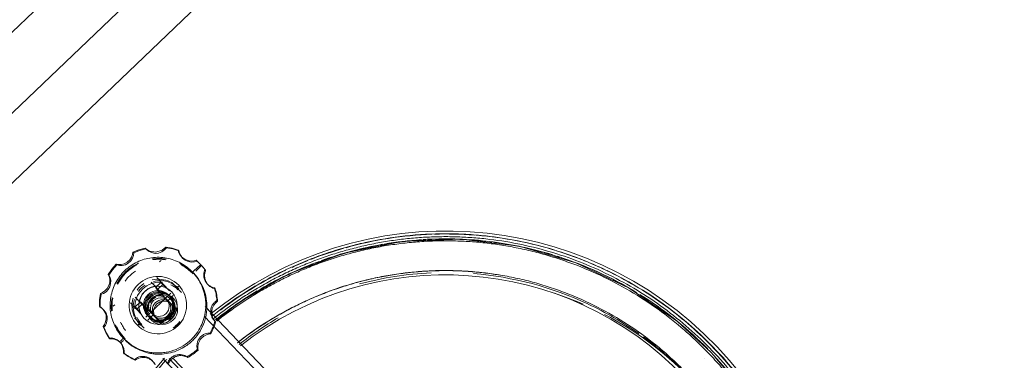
# Model space of a CAD drawing. Header units: metres. Extents: x 135583 to 135939, y 457896 to 458258.
# Tile 242 of 256: x 135773.053 to 135773.722, y 457942.004 to 457942.235. Entities that reach past the tile are written whole.
import ezdxf

# ---------------------------------------------------------------- set-up
doc = ezdxf.new("R2010")
doc.units = ezdxf.units.M
doc.layers.add('NIEUWE INSTALLATIE', color=250, linetype='Continuous', lineweight=0)

msp = doc.modelspace()

# ---------------------------------------------------------------- linework, layer by layer
at = {"layer": 'NIEUWE INSTALLATIE'}
for p, q in [((135777.05626, 457946.05635), (135772.71816, 457941.91136)), ((135772.76929, 457941.85786), (135777.10738, 457946.00285)), ((135772.74562, 457941.88262), (135774.19166, 457943.26429)), ((135773.13026, 457942.07726), (135773.13073, 457942.07677)), ((135773.13848, 457942.08012), (135773.13895, 457942.07962)), ((135773.13871, 457942.07987), (135773.1392, 457942.07935)), ((135773.15251, 457942.0808), (135773.15298, 457942.08031)), ((135773.16097, 457942.07877), (135773.16144, 457942.07827)), ((135773.11882, 457942.06909), (135773.11929, 457942.0686)), ((135773.15173, 457942.07268), (135773.14453, 457942.0728)), ((135773.16324, 457942.07404), (135773.16391, 457942.07333)), ((135773.1707, 457942.06308), (135773.16509, 457942.06775)), ((135773.17314, 457942.07176), (135773.17361, 457942.07127)), ((135773.17361, 457942.07127), (135773.17481, 457942.07022)), ((135773.17678, 457942.06829), (135773.17631, 457942.06878)), ((135773.17634, 457942.06874), (135773.17678, 457942.06829)), ((135773.11345, 457942.06225), (135773.11392, 457942.06175)), ((135773.17114, 457942.06262), (135773.1707, 457942.06308)), ((135773.17914, 457942.06547), (135773.17962, 457942.06498)), ((135773.15014, 457942.04913), (135773.14259, 457942.05703)), ((135773.14917, 457942.05666), (135773.14555, 457942.05321)), ((135773.14654, 457942.06014), (135773.15511, 457942.05116)), ((135773.15044, 457942.05533), (135773.14683, 457942.05187)), ((135773.15653, 457942.05692), (135773.1632, 457942.04994)), ((135773.16134, 457942.05478), (135773.16131, 457942.05481)), ((135773.18074, 457942.05572), (135773.18141, 457942.05502)), ((135773.10824, 457942.0492), (135773.10871, 457942.0487)), ((135773.15607, 457942.04942), (135773.13901, 457942.03312)), ((135773.15015, 457942.04912), (135773.15014, 457942.04913)), ((135773.15402, 457942.04434), (135773.15764, 457942.0478)), ((135773.15515, 457942.04751), (135773.15456, 457942.04812)), ((135773.15673, 457942.0502), (135773.15664, 457942.05029)), ((135773.16149, 457942.05245), (135773.16058, 457942.0534)), ((135773.18559, 457942.053), (135773.18606, 457942.0525)), ((135773.11584, 457942.045), (135773.11574, 457942.03775)), ((135773.13618, 457942.03479), (135773.12846, 457942.04287)), ((135773.13174, 457942.04667), (135773.13961, 457942.03844)), ((135773.13543, 457942.04353), (135773.13182, 457942.04008)), ((135773.13671, 457942.0422), (135773.13309, 457942.03875)), ((135773.15548, 457942.04282), (135773.15292, 457942.0455)), ((135773.15629, 457942.04631), (135773.15573, 457942.04689)), ((135773.18724, 457942.04446), (135773.18771, 457942.04397)), ((135773.10741, 457942.04054), (135773.10788, 457942.04005)), ((135773.11027, 457942.03823), (135773.10966, 457942.03887)), ((135773.13961, 457942.03844), (135773.13962, 457942.03843)), ((135773.1401, 457942.03431), (135773.14069, 457942.03369)), ((135773.14029, 457942.03122), (135773.1439, 457942.03467)), ((135773.1428, 457942.03583), (135773.14535, 457942.03315)), ((135773.14881, 457942.02865), (135773.16012, 457942.03946)), ((135773.16029, 457942.03778), (135773.16011, 457942.03797)), ((135773.17928, 457942.04035), (135773.56724, 457941.63431)), ((135773.13789, 457942.02576), (135773.13123, 457942.03274)), ((135773.13311, 457942.02787), (135773.13314, 457942.02784)), ((135773.13455, 457942.02853), (135773.13546, 457942.02758)), ((135773.13784, 457942.03233), (135773.13793, 457942.03224)), ((135773.14127, 457942.03308), (135773.14183, 457942.03249)), ((135773.16089, 457942.0289), (135773.15896, 457942.02707)), ((135773.17857, 457942.03385), (135773.56357, 457941.63091)), ((135773.18565, 457942.03074), (135773.18615, 457942.03022)), ((135773.18591, 457942.03047), (135773.18638, 457942.02998)), ((135773.11055, 457942.02625), (135773.11008, 457942.02675)), ((135773.12027, 457942.02426), (135773.12443, 457942.01886)), ((135773.18269, 457942.02239), (135773.18316, 457942.0219)), ((135773.11454, 457942.01853), (135773.11407, 457942.01902)), ((135773.12193, 457942.01568), (135773.12124, 457942.01641)), ((135773.12443, 457942.01886), (135773.12487, 457942.0184)), ((135773.12377, 457942.00887), (135773.12424, 457942.00838)), ((135773.17401, 457942.01134), (135773.17448, 457942.01084)), ((135773.52292, 457942.00914), (135773.52271, 457942.00936)), ((135773.52292, 457942.00914), (135773.52274, 457942.00933)), ((135773.13178, 457942.00404), (135773.13131, 457942.00453)), ((135773.15063, 457942.00519), (135773.53471, 457941.60322)), ((135773.15478, 457942.00519), (135773.53688, 457941.60529)), ((135773.53827, 457941.60673), (135773.15754, 457942.00519)), ((135773.1674, 457942.00579), (135773.16693, 457942.00628)), ((135773.51848, 457942.00481), (135773.51844, 457942.00486))]:
    msp.add_line(p, q, dxfattribs=at)
at = {"layer": 'NIEUWE INSTALLATIE', "flags": 128}
for points in [[(135773.1869, 457942.03074), (135773.20146, 457942.04257), (135773.2362, 457942.06251), (135773.27367, 457942.07663), (135773.31294, 457942.08458), (135773.35288, 457942.08614), (135773.39255, 457942.08129), (135773.43106, 457942.07012), (135773.46721, 457942.05296), (135773.50004, 457942.03031), (135773.52271, 457942.00936)], [(135773.13026, 457942.07726), (135773.12999, 457942.07575), (135773.12931, 457942.07398), (135773.1281, 457942.07215), (135773.12638, 457942.07056), (135773.12433, 457942.06945), (135773.12222, 457942.06891), (135773.12033, 457942.06885), (135773.11882, 457942.06909)], [(135773.11929, 457942.0686), (135773.12102, 457942.06825), (135773.12302, 457942.06827), (135773.12511, 457942.06878), (135773.12707, 457942.06983), (135773.12869, 457942.07134), (135773.12986, 457942.07314), (135773.13051, 457942.07502), (135773.13073, 457942.07677)], [(135773.13848, 457942.08012), (135773.13429, 457942.07891), (135773.13026, 457942.07726)], [(135773.13073, 457942.07677), (135773.13476, 457942.07842), (135773.13895, 457942.07962)], [(135773.1387, 457942.07987), (135773.13859, 457942.07999), (135773.13848, 457942.08012)], [(135773.15251, 457942.0808), (135773.14997, 457942.07858), (135773.14581, 457942.07724), (135773.1415, 457942.07794), (135773.1387, 457942.07987)], [(135773.13895, 457942.07962), (135773.13907, 457942.07949), (135773.1392, 457942.07935)], [(135773.1392, 457942.07935), (135773.14077, 457942.07803), (135773.14283, 457942.07699), (135773.14523, 457942.0765), (135773.14769, 457942.07669), (135773.14994, 457942.07753), (135773.15173, 457942.07883), (135773.15298, 457942.08031)], [(135773.16095, 457942.07877), (135773.15679, 457942.08002), (135773.15251, 457942.0808)], [(135773.15298, 457942.08031), (135773.15726, 457942.07953), (135773.16142, 457942.07828)], [(135773.16323, 457942.07404), (135773.162, 457942.0757), (135773.16127, 457942.07734), (135773.16095, 457942.07877)], [(135773.16142, 457942.07828), (135773.16186, 457942.07667), (135773.16267, 457942.07496), (135773.16391, 457942.07333)], [(135773.11882, 457942.06909), (135773.11595, 457942.06582), (135773.11345, 457942.06225)], [(135773.11392, 457942.06175), (135773.11642, 457942.06532), (135773.11929, 457942.0686)], [(135773.13094, 457942.06829), (135773.12526, 457942.06388), (135773.12073, 457942.05836)], [(135773.17314, 457942.07176), (135773.17107, 457942.0713), (135773.16841, 457942.07135), (135773.1656, 457942.07227), (135773.16323, 457942.07404)], [(135773.16391, 457942.07333), (135773.16569, 457942.07189), (135773.16777, 457942.07095), (135773.16993, 457942.07058), (135773.17194, 457942.07074), (135773.17361, 457942.07127)], [(135773.17631, 457942.06878), (135773.17477, 457942.07031), (135773.17314, 457942.07176)], [(135773.11345, 457942.06225), (135773.11405, 457942.06087), (135773.11446, 457942.05904), (135773.11444, 457942.05686), (135773.11386, 457942.05461), (135773.11272, 457942.05256), (135773.11123, 457942.05094), (135773.10966, 457942.04984), (135773.10824, 457942.0492)], [(135773.10871, 457942.04871), (135773.11034, 457942.04932), (135773.112, 457942.05039), (135773.11347, 457942.05194), (135773.11454, 457942.05387), (135773.1151, 457942.05602), (135773.11511, 457942.05818), (135773.11467, 457942.06014), (135773.11392, 457942.06175)], [(135773.10824, 457942.0492), (135773.10759, 457942.04489), (135773.10742, 457942.04054)], [(135773.10789, 457942.04004), (135773.10806, 457942.0444), (135773.10871, 457942.04871)], [(135773.10742, 457942.04054), (135773.10869, 457942.03974), (135773.11004, 457942.03845), (135773.11121, 457942.03663), (135773.11194, 457942.03442), (135773.11209, 457942.03208), (135773.1117, 457942.0299), (135773.11095, 457942.0281), (135773.11008, 457942.02676)], [(135773.11055, 457942.02627), (135773.11158, 457942.02762), (135773.11238, 457942.0294), (135773.11277, 457942.03148), (135773.11263, 457942.03368), (135773.11194, 457942.0358), (135773.11079, 457942.03763), (135773.10937, 457942.03906), (135773.10789, 457942.04004)], [(135773.11008, 457942.02676), (135773.11186, 457942.02278), (135773.11407, 457942.01902)], [(135773.11454, 457942.01853), (135773.11233, 457942.02229), (135773.11055, 457942.02627)], [(135773.11407, 457942.01902), (135773.11559, 457942.01908), (135773.11745, 457942.01875), (135773.11942, 457942.01787), (135773.12124, 457942.01641)], [(135773.12193, 457942.01568), (135773.12022, 457942.01709), (135773.11826, 457942.01802), (135773.11631, 457942.01847), (135773.11454, 457942.01853)], [(135773.12124, 457942.01641), (135773.12262, 457942.01452), (135773.12347, 457942.01245), (135773.12379, 457942.0105), (135773.12377, 457942.00886)], [(135773.12424, 457942.00837), (135773.12435, 457942.01004), (135773.12406, 457942.01195), (135773.12325, 457942.01391), (135773.12193, 457942.01568)], [(135773.55943, 457941.95895), (135773.54281, 457941.98554), (135773.52546, 457942.00613)]]:
    msp.add_lwpolyline(points, dxfattribs=at)
at = {"layer": 'NIEUWE INSTALLATIE'}
for centre, major_axis, ratio, start_param, end_param in [((135773.34265, 457941.8368), (-0.18437, -0.17616), 0.999094, 3.141581, 4.628353), ((135773.34265, 457941.8368), (-0.1829, -0.17476), 0.999094, 3.987147, 4.221322), ((135773.34265, 457941.8368), (-0.1829, -0.17476), 0.999094, 3.873822, 3.980148), ((135773.34265, 457941.8368), (-0.1829, -0.17476), 0.999094, 3.646822, 3.866824), ((135773.34215, 457941.83732), (-0.16245, -0.15522), 0.999094, 3.141581, 4.616729), ((135773.3426, 457941.83685), (-0.18032, -0.1723), 0.999094, 4.134322, 4.312963), ((135773.34239, 457941.83706), (-0.18032, -0.1723), 0.999094, 4.122178, 4.29442), ((135773.3426, 457941.83685), (-0.18032, -0.1723), 0.999094, 4.004277, 4.12954), ((135773.34239, 457941.83706), (-0.18032, -0.1723), 0.999094, 4.0159, 4.117397), ((135773.34239, 457941.83706), (-0.18032, -0.1723), 0.999094, 3.838303, 4.010736), ((135773.3426, 457941.83685), (-0.18032, -0.1723), 0.999094, 3.823999, 3.999113), ((135773.34239, 457941.83706), (-0.18032, -0.1723), 0.999094, 3.653236, 3.830791), ((135773.3426, 457941.83685), (-0.18032, -0.1723), 0.999094, 3.632472, 3.816487), ((135773.34265, 457941.8368), (-0.1829, -0.17476), 0.999094, 4.227053, 4.32096), ((135773.34239, 457941.83706), (-0.18032, -0.1723), 0.999094, 3.400834, 3.639466), ((135773.34265, 457941.8368), (-0.1829, -0.17476), 0.999094, 3.510716, 3.641098), ((135773.148, 457942.04051), (-0.02314, -0.02211), 0.999094, 4.438886, 5.026536), ((135773.14756, 457942.04097), (-0.02314, -0.02211), 0.999094, 3.885338, 4.08271), ((135773.148, 457942.04051), (-0.02314, -0.02211), 0.999094, 3.811563, 4.083033), ((135773.14573, 457942.06822), (-0.00362, -0.00345), 0.016385, 3.141593, 3.92699), ((135773.14756, 457942.04097), (-0.02314, -0.02211), 0.999094, 3.839714, 3.846806), ((135773.14756, 457942.04097), (-0.02314, -0.02211), 0.999094, 3.157885, 3.480736), ((135773.148, 457942.04051), (-0.02314, -0.02211), 0.999094, 3.179996, 3.454388), ((135773.16683, 457942.05922), (-0.01157, -0.01105), 0.042553, 3.712616, 4.330582), ((135773.16777, 457942.0603), (-0.01157, -0.01105), 0.042553, 1.999116, 2.422098), ((135773.3426, 457941.83685), (-0.18032, -0.1723), 0.999094, 4.319674, 4.509873), ((135773.34239, 457941.83706), (-0.18032, -0.1723), 0.999094, 4.301131, 4.477061), ((135773.34265, 457941.8368), (-0.1829, -0.17476), 0.999094, 4.329963, 4.375778), ((135773.3426, 457941.83685), (-0.18032, -0.1723), 0.999094, 3.413522, 3.618702), ((135773.14756, 457942.04097), (-0.02314, -0.02211), 0.999094, 4.537845, 4.886911), ((135773.14721, 457942.04134), (-0.0141, -0.01347), 0.999094, 3.141593, 6.283174), ((135773.34265, 457941.8368), (-0.1829, -0.17476), 0.999094, 4.393816, 4.600178), ((135773.34281, 457941.83663), (-0.16412, -0.15682), 0.999094, 3.994853, 4.212005), ((135773.34281, 457941.83663), (-0.16412, -0.15682), 0.999094, 3.511844, 3.867512), ((135773.34265, 457941.8368), (-0.1829, -0.17476), 0.999094, 2.804982, 3.501724), ((135773.1485, 457942.03999), (-0.01229, -0.01174), 0.999094, 3.83971, 5.58504), ((135773.14724, 457942.04131), (-0.0094, -0.00898), 0.999094, 3.141589, 6.28317), ((135773.14756, 457942.04097), (-0.01301, -0.01244), 0.999094, 4.537845, 4.88691), ((135773.14721, 457942.04134), (-0.0141, -0.01347), 0.999094, 0.000001, 3.141582), ((135773.14847, 457942.04002), (-0.01301, -0.01244), 0.999094, 4.537848, 4.886913), ((135773.14733, 457942.04122), (-0.0094, -0.00898), 0.999094, 3.926976, 5.497772), ((135773.14756, 457942.04097), (-0.01301, -0.01244), 0.999094, 3.490646, 4.188777), ((135773.14847, 457942.04002), (-0.01301, -0.01244), 0.999094, 3.141594, 4.18878), ((135773.15953, 457942.04581), (-0.01036, 0.01085), 0.000001, 6.245935, 7.026017), ((135773.1485, 457942.03999), (-0.01229, -0.01174), 0.999094, 3.141581, 3.490647), ((135773.14733, 457942.04122), (-0.00723, -0.00691), 0.999094, 3.141588, 6.283169), ((135773.14792, 457942.0406), (-0.00723, -0.00691), 0.999094, 3.141588, 6.283169), ((135773.1485, 457942.03999), (-0.00723, -0.00691), 0.999094, 3.141596, 6.283177), ((135773.14724, 457942.04131), (-0.0094, -0.00898), 0.999094, 0.000006, 3.141587), ((135773.14906, 457942.0394), (-0.00723, -0.00691), 0.999094, 3.141596, 6.283177), ((135773.14909, 457942.03937), (-0.00651, -0.00622), 0.999094, 3.141574, 6.283167), ((135773.1501, 457942.03863), (-0.00759, -0.00725), 0.999866, 5.538654, 10.229701), ((135773.15053, 457942.03786), (-0.00795, -0.0076), 0.999094, 4.022604, 5.402154), ((135773.14733, 457942.04122), (-0.00723, -0.00691), 0.999094, 0.000004, 3.141585), ((135773.14786, 457942.04066), (-0.00506, -0.00484), 0.999094, 3.141584, 6.283165), ((135773.15592, 457942.04236), (-0.01036, 0.01085), 0.000001, 6.240619, 7.529575), ((135773.15118, 457942.03719), (-0.00795, -0.0076), 0.999094, 4.022591, 4.275032), ((135773.15735, 457942.0481), (-0.00691, 0.00723), 0.000001, 5.455221, 5.716317), ((135773.14733, 457942.04122), (-0.0094, -0.00898), 0.999094, 3.141594, 3.150639), ((135773.34239, 457941.83706), (-0.18032, -0.1723), 0.999094, 4.488317, 4.626188), ((135773.34542, 457941.83389), (-0.16412, -0.15682), 0.999094, 3.539786, 3.630894), ((135773.3426, 457941.83685), (-0.18032, -0.1723), 0.999094, 3.233981, 3.392686), ((135773.14756, 457942.04097), (-0.02314, -0.02211), 0.999094, 5.34298, 5.585041), ((135773.148, 457942.04051), (-0.02314, -0.02211), 0.999094, 5.342523, 5.613319), ((135773.12042, 457942.04404), (-0.00362, -0.00345), 0.016385, 5.497788, 6.283186), ((135773.14756, 457942.04097), (-0.01301, -0.01244), 0.999094, 5.235975, 5.934107), ((135773.14847, 457942.04002), (-0.01301, -0.01244), 0.999094, 5.235976, 6.283174), ((135773.14579, 457942.03269), (-0.01036, 0.01085), 0.000001, 6.238315, 7.531952), ((135773.15118, 457942.03719), (-0.00795, -0.0076), 0.999094, 5.149563, 5.402154), ((135773.14792, 457942.0406), (-0.00723, -0.00691), 0.999094, 6.283185, 9.424766), ((135773.1485, 457942.03999), (-0.00723, -0.00691), 0.999094, 0.000006, 3.141587), ((135773.14909, 457942.03937), (-0.00503, -0.00481), 0.999094, 4.712376, 7.853968), ((135773.15118, 457942.03719), (-0.00795, -0.0076), 0.999094, 4.465003, 4.960568), ((135773.15041, 457942.03799), (-0.00506, -0.00484), 0.999094, 3.141595, 6.283176), ((135773.14786, 457942.04066), (-0.00506, -0.00484), 0.999094, 0.000004, 3.141585), ((135773.1513, 457942.03706), (-0.00506, -0.00484), 0.999094, 3.141595, 6.283187), ((135773.14909, 457942.03937), (-0.00503, -0.00481), 0.999094, 1.570792, 4.712385), ((135773.14733, 457942.04122), (-0.0094, -0.00898), 0.999094, 0.776341, 2.365229), ((135773.14909, 457942.03937), (-0.00651, -0.00622), 0.999094, 1.396255, 3.141584), ((135773.15041, 457942.03799), (-0.00506, -0.00484), 0.999094, 1.57079, 3.141586), ((135773.14906, 457942.0394), (-0.00723, -0.00691), 0.999094, 2.094383, 3.141581), ((135773.1513, 457942.03706), (-0.00506, -0.00484), 0.999094, 3.079778, 3.141578), ((135773.3426, 457941.83685), (-0.18032, -0.1723), 0.999094, 4.521129, 4.626189), ((135773.34281, 457941.83663), (-0.16412, -0.15682), 0.999094, 3.334897, 3.510514), ((135773.34239, 457941.83706), (-0.18032, -0.1723), 0.999094, 3.153978, 3.379998), ((135773.14218, 457942.02923), (-0.01036, 0.01085), 0.000001, 6.240619, 7.026131), ((135773.13999, 457942.03152), (-0.00691, 0.00723), 0.000001, 5.455221, 5.72608), ((135773.1513, 457942.03706), (-0.00506, -0.00484), 0.999094, 1.570776, 2.858902), ((135773.34542, 457941.83389), (-0.16412, -0.15682), 0.999094, 3.155181, 3.468185), ((135773.14756, 457942.04097), (-0.02314, -0.02211), 0.999094, 5.942071, 6.26687), ((135773.1485, 457942.03999), (-0.01229, -0.01174), 0.999094, 5.934106, 6.283172), ((135773.14733, 457942.04122), (-0.0094, -0.00898), 0.999094, 6.274126, 6.283172), ((135773.14909, 457942.03937), (-0.00651, -0.00622), 0.999094, 6.283166, 7.330364), ((135773.14906, 457942.0394), (-0.00723, -0.00691), 0.999094, 0.349055, 1.047186), ((135773.15041, 457942.03799), (-0.00506, -0.00484), 0.999094, 6.283175, 7.853959), ((135773.1513, 457942.03706), (-0.00506, -0.00484), 0.999094, 6.283177, 6.345207), ((135773.1513, 457942.03706), (-0.00506, -0.00484), 0.999094, 0.282481, 0.785393), ((135773.14906, 457942.0394), (-0.00723, -0.00691), 0.999094, 1.396246, 1.745312), ((135773.14756, 457942.04097), (-0.01301, -0.01244), 0.999094, 1.396253, 1.745318), ((135773.1485, 457942.03999), (-0.01229, -0.01174), 0.999094, 1.396254, 1.74532), ((135773.34281, 457941.83663), (-0.16412, -0.15682), 0.999094, 4.4762, 4.618061), ((135773.148, 457942.04051), (-0.02314, -0.02211), 0.999094, 5.96854, 6.24476), ((135773.34281, 457941.83663), (-0.16412, -0.15682), 0.999094, 3.158075, 3.317878), ((135773.14739, 457942.04115), (-0.02864, -0.02792), 0.999099, 0.166621, 0.384594), ((135773.14786, 457942.04066), (-0.02912, -0.02742), 0.99909, 0.183895, 0.401867), ((135773.34239, 457941.83706), (-0.18032, -0.1723), 0.999094, 1.655917, 3.141592), ((135773.34265, 457941.8368), (-0.18437, -0.17616), 0.999094, 1.653918, 3.141581), ((135773.34265, 457941.8368), (-0.18437, -0.17616), 0.999094, 4.797332, 6.283174)]:
    msp.add_ellipse(centre, major_axis=major_axis, ratio=ratio, start_param=start_param, end_param=end_param, dxfattribs=at)
for points, knots in [([(135773.18388, 457942.03384), (135773.18546, 457942.03511), (135773.19431, 457942.04207), (135773.20754, 457942.0511), (135773.22344, 457942.06014), (135773.23573, 457942.06628), (135773.24848, 457942.0718), (135773.26137, 457942.07656), (135773.2745, 457942.08062), (135773.29244, 457942.0851), (135773.31502, 457942.08881), (135773.3381, 457942.09006), (135773.3564, 457942.08956), (135773.36923, 457942.0885), (135773.38111, 457942.08693), (135773.39555, 457942.08437), (135773.42056, 457942.07825), (135773.44805, 457942.06752), (135773.47384, 457942.05337), (135773.49826, 457942.03701), (135773.51495, 457942.02235), (135773.52505, 457942.01178)], [-0.9458943, -0.9458943, -0.9458943, -0.9458943, -0.9305556, -0.8611111, -0.8263889, -0.7916667, -0.7569444, -0.7222222, -0.6875, -0.6527778, -0.5833333, -0.5138889, -0.4791667, -0.4444444, -0.4166667, -0.3888889, -0.3333333, -0.2222222, -0.1666667, -0.1111111, 0, 0, 0, 0]), ([(135773.18525, 457942.0324), (135773.18535, 457942.03248), (135773.19116, 457942.03715), (135773.20018, 457942.04376), (135773.21255, 457942.05162), (135773.222, 457942.05706), (135773.23167, 457942.06209), (135773.24161, 457942.06672), (135773.25177, 457942.07092), (135773.26203, 457942.07465), (135773.27244, 457942.07792), (135773.28304, 457942.08076), (135773.29376, 457942.08313), (135773.3045, 457942.08501), (135773.31532, 457942.08643), (135773.32624, 457942.08738), (135773.33721, 457942.08786), (135773.34813, 457942.08785), (135773.35903, 457942.08737), (135773.37359, 457942.08609), (135773.39162, 457942.0833), (135773.41996, 457942.07636), (135773.45405, 457942.06307), (135773.49157, 457942.04027), (135773.52456, 457942.0113), (135773.552, 457941.97703), (135773.57307, 457941.9385), (135773.58421, 457941.90559), (135773.58942, 457941.88058), (135773.59172, 457941.86438), (135773.59296, 457941.84794), (135773.59311, 457941.83156), (135773.59219, 457941.81519), (135773.59019, 457941.79882), (135773.58716, 457941.78277), (135773.58306, 457941.76683), (135773.57791, 457941.75121), (135773.57181, 457941.73606), (135773.56464, 457941.72116), (135773.5566, 457941.70691), (135773.54762, 457941.69325), (135773.53872, 457941.68115), (135773.53248, 457941.67424), (135773.52986, 457941.67143)], [0.0272672, 0.0272672, 0.0272672, 0.0272672, 0.0277778, 0.0555556, 0.0694444, 0.0833333, 0.0972222, 0.1111111, 0.125, 0.1388889, 0.1527778, 0.1666667, 0.1805556, 0.1944444, 0.2083333, 0.2222222, 0.2361111, 0.25, 0.2638889, 0.2777778, 0.3055556, 0.3333333, 0.3888889, 0.4444444, 0.5, 0.5555556, 0.6111111, 0.6666667, 0.6875, 0.7083333, 0.7291667, 0.75, 0.7708333, 0.7916667, 0.8125, 0.8333333, 0.8541667, 0.875, 0.8958333, 0.9166667, 0.9375, 0.9583333, 0.9730584, 0.9730584, 0.9730584, 0.9730584]), ([(135773.52784, 457941.67344), (135773.52884, 457941.67457), (135773.53547, 457941.68223), (135773.54698, 457941.69729), (135773.5581, 457941.71551), (135773.5659, 457941.73083), (135773.57293, 457941.74662), (135773.57862, 457941.76269), (135773.58312, 457941.77937), (135773.58581, 457941.79196), (135773.58784, 457941.80464), (135773.58921, 457941.81745), (135773.58993, 457941.83036), (135773.58996, 457941.84321), (135773.58934, 457941.85603), (135773.58803, 457941.86889), (135773.58607, 457941.88163), (135773.58346, 457941.89421), (135773.58019, 457941.90665), (135773.57494, 457941.92307), (135773.56687, 457941.94289), (135773.55469, 457941.96569), (135773.54267, 457941.98342), (135773.53194, 457941.99689), (135773.52342, 457942.00652), (135773.51441, 457942.01568), (135773.50242, 457942.02664), (135773.48709, 457942.03878), (135773.46789, 457942.05129), (135773.44762, 457942.06194), (135773.42999, 457942.06924), (135773.41548, 457942.07409), (135773.4045, 457942.0772), (135773.39337, 457942.07981), (135773.38209, 457942.08191), (135773.37073, 457942.08349), (135773.35936, 457942.08453), (135773.34795, 457942.08505), (135773.33647, 457942.08504), (135773.32501, 457942.0845), (135773.31364, 457942.08344), (135773.30234, 457942.08185), (135773.29104, 457942.07974), (135773.27987, 457942.0771), (135773.2689, 457942.07396), (135773.25807, 457942.07033), (135773.24735, 457942.06617), (135773.23684, 457942.06152), (135773.22665, 457942.05643), (135773.21667, 457942.05088), (135773.20367, 457942.04277), (135773.19371, 457942.03586), (135773.18753, 457942.03067), (135773.18718, 457942.03037)], [-0.9727421, -0.9727421, -0.9727421, -0.9727421, -0.9669118, -0.9338235, -0.9007353, -0.8841912, -0.8676471, -0.8345588, -0.8180147, -0.8014706, -0.7849265, -0.7683824, -0.7518382, -0.7352941, -0.71875, -0.7022059, -0.6856618, -0.6691176, -0.6525735, -0.6360294, -0.6029412, -0.5698529, -0.5367647, -0.5202206, -0.5036765, -0.4871324, -0.4705882, -0.4411765, -0.4117647, -0.3823529, -0.3529412, -0.3382353, -0.3235294, -0.3088235, -0.2941176, -0.2794118, -0.2647059, -0.25, -0.2352941, -0.2205882, -0.2058824, -0.1911765, -0.1764706, -0.1617647, -0.1470588, -0.1323529, -0.1176471, -0.1029412, -0.0882353, -0.0735294, -0.0588235, -0.0294118, -0.0276076, -0.0276076, -0.0276076, -0.0276076]), ([(135773.12371, 457942.01889), (135773.12259, 457942.02006), (135773.12045, 457942.02264), (135773.11782, 457942.02716), (135773.11597, 457942.03194), (135773.11489, 457942.03689), (135773.1146, 457942.04202), (135773.11528, 457942.0488), (135773.11812, 457942.05695), (135773.12439, 457942.06519), (135773.1329, 457942.07109), (135773.14118, 457942.07357), (135773.14799, 457942.07395), (135773.15483, 457942.07325), (135773.16133, 457942.07096), (135773.16714, 457942.06719), (135773.1696, 457942.06495), (135773.17071, 457942.06379)], [0, 0, 0, 0, 0.05, 0.1, 0.15, 0.2, 0.25, 0.3, 0.4, 0.5, 0.6, 0.7, 0.75, 0.8, 0.9, 0.95, 1, 1, 1, 1]), ([(135773.15275, 457942.07265), (135773.15144, 457942.07284), (135773.1484, 457942.0731), (135773.14538, 457942.07293), (135773.14369, 457942.0727)], [0.21122113, 0.21122113, 0.21122113, 0.21122113, 0.25, 0.3, 0.3, 0.3, 0.3]), ([(135773.12371, 457942.01889), (135773.12526, 457942.01727), (135773.12881, 457942.01421), (135773.13536, 457942.0108), (135773.14093, 457942.00931), (135773.14574, 457942.00882), (135773.14927, 457942.00886), (135773.15276, 457942.00927), (135773.15744, 457942.01035), (135773.16288, 457942.0126), (135773.16782, 457942.01605), (135773.17118, 457942.01934), (135773.17391, 457942.02266), (135773.17649, 457942.02692), (135773.17857, 457942.03225), (135773.17948, 457942.03691), (135773.17973, 457942.04065), (135773.17967, 457942.04352), (135773.17935, 457942.04635), (135773.17863, 457942.04996), (135773.17712, 457942.05446), (135773.17431, 457942.0596), (135773.17195, 457942.06249), (135773.17071, 457942.06379)], [-1, -1, -1, -1, -0.930556, -0.861111, -0.791667, -0.756944, -0.722222, -0.6875, -0.652778, -0.583333, -0.513889, -0.479167, -0.444444, -0.388889, -0.333333, -0.277778, -0.25, -0.222222, -0.194444, -0.166667, -0.111111, -0.055556, 0, 0, 0, 0]), ([(135773.12489, 457942.05764), (135773.12562, 457942.05863), (135773.12773, 457942.06115), (135773.13024, 457942.06324), (135773.13193, 457942.06437)], [-0.5555556, -0.5555556, -0.5555556, -0.5555556, -0.5138889, -0.4444444, -0.4444444, -0.4444444, -0.4444444]), ([(135773.1715, 457942.06296), (135773.17306, 457942.06133), (135773.17596, 457942.05763), (135773.17906, 457942.05092), (135773.18029, 457942.04533), (135773.18056, 457942.04053), (135773.18036, 457942.03701), (135773.17979, 457942.03353), (135773.1785, 457942.02891), (135773.17602, 457942.02357), (135773.17235, 457942.01879), (135773.16891, 457942.01558), (135773.16547, 457942.013), (135773.1611, 457942.01061), (135773.15569, 457942.00878), (135773.15099, 457942.00807), (135773.14724, 457942.00799), (135773.14437, 457942.00818), (135773.14155, 457942.00862), (135773.13794, 457942.00951), (135773.1335, 457942.01124), (135773.12884, 457942.01408), (135773.12631, 457942.01627), (135773.12527, 457942.01728)], [-1, -1, -1, -1, -0.9305556, -0.8611111, -0.7916667, -0.7569444, -0.7222222, -0.6875, -0.6527778, -0.5833333, -0.5138889, -0.4791667, -0.4444444, -0.3888889, -0.3333333, -0.2777778, -0.25, -0.2222222, -0.1944444, -0.1666667, -0.1111111, -0.0555556, -0.011198, -0.011198, -0.011198, -0.011198]), ([(135773.17962, 457942.06498), (135773.17917, 457942.06556), (135773.17858, 457942.06629), (135773.17797, 457942.067), (135773.17783, 457942.06715)], [0, 0, 0, 0, 0.5, 0.6458085, 0.6458085, 0.6458085, 0.6458085]), ([(135773.17914, 457942.06547), (135773.17893, 457942.06506), (135773.17852, 457942.06408), (135773.17821, 457942.0623), (135773.17832, 457942.06045), (135773.17892, 457942.05816), (135773.17991, 457942.05659), (135773.18074, 457942.05572)], [0, 0, 0, 0, 0.2, 0.4, 0.55, 0.7, 1, 1, 1, 1]), ([(135773.18141, 457942.05502), (135773.18076, 457942.0557), (135773.17995, 457942.05688), (135773.17925, 457942.05869), (135773.17896, 457942.06008), (135773.17888, 457942.06146), (135773.17902, 457942.06322), (135773.17935, 457942.06432), (135773.17962, 457942.06498)], [0, 0, 0, 0, 0.25, 0.375, 0.5, 0.625, 0.75, 1, 1, 1, 1]), ([(135773.51379, 457941.68802), (135773.51839, 457941.6933), (135773.52497, 457941.70161), (135773.53291, 457941.71322), (135773.53842, 457941.72213), (135773.54352, 457941.73127), (135773.54822, 457941.74071), (135773.55249, 457941.75038), (135773.55627, 457941.76016), (135773.55961, 457941.7701), (135773.5625, 457941.78024), (135773.56491, 457941.79051), (135773.56684, 457941.80082), (135773.56829, 457941.8112), (135773.56926, 457941.8217), (135773.56975, 457941.83223), (135773.56975, 457941.84272), (135773.56927, 457941.8532), (135773.56797, 457941.8672), (135773.56515, 457941.8845), (135773.55987, 457941.90486), (135773.55271, 457941.92466), (135773.54081, 457941.95005), (135773.52494, 457941.97436), (135773.50785, 457941.99378), (135773.49655, 457942.00474), (135773.48463, 457942.01515), (135773.46887, 457942.02692), (135773.44846, 457942.03905), (135773.43061, 457942.04728), (135773.41577, 457942.05279), (135773.40449, 457942.0563), (135773.39306, 457942.05922), (135773.38145, 457942.06156), (135773.36971, 457942.06329), (135773.35796, 457942.06441), (135773.34617, 457942.06491), (135773.33428, 457942.0648), (135773.32248, 457942.06407), (135773.31076, 457942.06273), (135773.2991, 457942.06079), (135773.28361, 457942.05737), (135773.26861, 457942.05281), (135773.25384, 457942.04702), (135773.23945, 457942.04052), (135773.22235, 457942.03101), (135773.20836, 457942.02166), (135773.20176, 457942.01618), (135773.20121, 457942.01571)], [0.0295421, 0.0295421, 0.0295421, 0.0295421, 0.0588235, 0.0735294, 0.0882353, 0.1029412, 0.1176471, 0.1323529, 0.1470588, 0.1617647, 0.1764706, 0.1911765, 0.2058824, 0.2205882, 0.2352941, 0.25, 0.2647059, 0.2794118, 0.2941176, 0.3235294, 0.3529412, 0.3823529, 0.4117647, 0.4705882, 0.5036765, 0.5202206, 0.5367647, 0.5698529, 0.6029412, 0.6360294, 0.6525735, 0.6691176, 0.6856618, 0.7022059, 0.71875, 0.7352941, 0.7518382, 0.7683824, 0.7849265, 0.8014706, 0.8180147, 0.8345588, 0.8676471, 0.8841912, 0.9007353, 0.9338235, 0.9669118, 0.9699426, 0.9699426, 0.9699426, 0.9699426]), ([(135773.37889, 457942.06184), (135773.37542, 457942.0624), (135773.36846, 457942.06336), (135773.35801, 457942.06432), (135773.34753, 457942.0648), (135773.33699, 457942.06479), (135773.32646, 457942.06429), (135773.31602, 457942.06332), (135773.30564, 457942.06186), (135773.29527, 457942.05992), (135773.285, 457942.05749), (135773.27492, 457942.05462), (135773.26498, 457942.05128), (135773.25513, 457942.04746), (135773.24548, 457942.04319), (135773.23612, 457942.03851), (135773.22696, 457942.03342), (135773.21515, 457942.02605), (135773.20648, 457942.02006), (135773.20121, 457942.0157)], [-0.2941176, -0.2941176, -0.2941176, -0.2941176, -0.2794118, -0.2647059, -0.25, -0.2352941, -0.2205882, -0.2058824, -0.1911765, -0.1764706, -0.1617647, -0.1470588, -0.1323529, -0.1176471, -0.1029412, -0.0882353, -0.0735294, -0.0588235, -0.0300559, -0.0300559, -0.0300559, -0.0300559]), ([(135773.16058, 457942.0534), (135773.16057, 457942.05341), (135773.16059, 457942.05346), (135773.16078, 457942.05371), (135773.16108, 457942.05403), (135773.16134, 457942.0543)], [0.0000003, 0.0000003, 0.0000003, 0.0000003, 0.125, 0.25, 0.5, 0.5, 0.5, 0.5]), ([(135773.18074, 457942.05572), (135773.18126, 457942.05517), (135773.18238, 457942.05427), (135773.18412, 457942.0534), (135773.18513, 457942.0531), (135773.18559, 457942.053)], [0.0000155, 0.0000155, 0.0000155, 0.0000155, 0.3333333, 0.6666667, 1, 1, 1, 1]), ([(135773.18606, 457942.0525), (135773.18558, 457942.05259), (135773.18456, 457942.05285), (135773.18291, 457942.05368), (135773.18189, 457942.05452), (135773.18141, 457942.05502)], [0, 0, 0, 0, 0.3333333, 0.6666667, 0.9999832, 0.9999832, 0.9999832, 0.9999832]), ([(135773.11604, 457942.04625), (135773.11573, 457942.04458), (135773.11543, 457942.04157), (135773.11555, 457942.03854), (135773.11568, 457942.03723)], [0.7, 0.7, 0.7, 0.7, 0.75, 0.78874779, 0.78874779, 0.78874779, 0.78874779]), ([(135773.16008, 457942.038), (135773.15996, 457942.03813), (135773.15973, 457942.03837), (135773.15937, 457942.03874), (135773.15907, 457942.03905), (135773.15883, 457942.03931), (135773.15865, 457942.0395), (135773.15846, 457942.0397), (135773.15821, 457942.03996), (135773.15789, 457942.0403), (135773.15756, 457942.04063), (135773.1573, 457942.0409), (135773.15711, 457942.04111), (135773.15692, 457942.04132), (135773.15666, 457942.0416), (135773.1562, 457942.04209), (135773.15578, 457942.04253), (135773.15548, 457942.04282)], [0.25, 0.25, 0.25, 0.25, 0.3125, 0.375, 0.4375, 0.46875, 0.5, 0.53125, 0.5625, 0.625, 0.6875, 0.71875, 0.75, 0.78125, 0.8125, 0.875, 1, 1, 1, 1]), ([(135773.18724, 457942.04446), (135773.18678, 457942.04419), (135773.1858, 457942.04351), (135773.18458, 457942.04211), (135773.18379, 457942.04068), (135773.18321, 457942.03908), (135773.18295, 457942.0371), (135773.1832, 457942.03525), (135773.18356, 457942.03407), (135773.18425, 457942.03241), (135773.18504, 457942.03137), (135773.18565, 457942.03074)], [0, 0, 0, 0, 0.142857, 0.285714, 0.357143, 0.428571, 0.571429, 0.678571, 0.732143, 0.785714, 1, 1, 1, 1]), ([(135773.18615, 457942.03022), (135773.18577, 457942.03061), (135773.18524, 457942.03128), (135773.18464, 457942.03235), (135773.18414, 457942.03352), (135773.18372, 457942.03524), (135773.18372, 457942.03743), (135773.18415, 457942.0392), (135773.18473, 457942.04052), (135773.18524, 457942.0414), (135773.1858, 457942.04218), (135773.18662, 457942.0431), (135773.18727, 457942.04365), (135773.18771, 457942.04397)], [0, 0, 0, 0, 0.125, 0.1875, 0.25, 0.375, 0.5, 0.625, 0.6875, 0.75, 0.8125, 0.875, 1, 1, 1, 1]), ([(135773.12516, 457942.02414), (135773.12459, 457942.02489), (135773.12335, 457942.02669), (135773.12232, 457942.02869), (135773.12182, 457942.02983)], [-0.96318747, -0.96318747, -0.96318747, -0.96318747, -0.93055556, -0.88888889, -0.88888889, -0.88888889, -0.88888889]), ([(135773.13362, 457942.02781), (135773.1339, 457942.02806), (135773.13424, 457942.02834), (135773.13449, 457942.02853), (135773.13454, 457942.02854), (135773.13455, 457942.02853)], [0.5, 0.5, 0.5, 0.5, 0.75, 0.875, 1, 1, 1, 1]), ([(135773.14535, 457942.03315), (135773.14563, 457942.03283), (135773.14605, 457942.03239), (135773.14652, 457942.03191), (135773.14679, 457942.03164), (135773.14699, 457942.03144), (135773.14718, 457942.03124), (135773.14744, 457942.03097), (135773.14776, 457942.03062), (135773.14808, 457942.03028), (135773.14834, 457942.03002), (135773.14853, 457942.02983), (135773.14872, 457942.02964), (135773.14896, 457942.02939), (135773.14926, 457942.02907), (135773.1496, 457942.0287), (135773.14984, 457942.02845), (135773.14996, 457942.02833)], [0, 0, 0, 0, 0.125, 0.1875, 0.21875, 0.25, 0.28125, 0.3125, 0.375, 0.4375, 0.46875, 0.5, 0.53125, 0.5625, 0.625, 0.6875, 0.75, 0.75, 0.75, 0.75]), ([(135773.18565, 457942.03074), (135773.1857, 457942.03069), (135773.18578, 457942.0306), (135773.18587, 457942.03051), (135773.18591, 457942.03047)], [0.0002878, 0.0002878, 0.0002878, 0.0002878, 0.5, 1, 1, 1, 1]), ([(135773.18638, 457942.02998), (135773.18634, 457942.03002), (135773.18626, 457942.0301), (135773.18619, 457942.03018), (135773.18615, 457942.03022)], [0, 0, 0, 0, 0.5, 0.999709, 0.999709, 0.999709, 0.999709]), ([(135773.17448, 457942.01084), (135773.17427, 457942.01185), (135773.17416, 457942.01373), (135773.17503, 457942.01649), (135773.17619, 457942.01841), (135773.17779, 457942.02), (135773.18027, 457942.0215), (135773.18213, 457942.02186), (135773.18316, 457942.0219)], [0, 0, 0, 0, 0.25, 0.375, 0.5, 0.625, 0.75, 1, 1, 1, 1]), ([(135773.59443, 457941.85356), (135773.5942, 457941.85723), (135773.59308, 457941.87008), (135773.59028, 457941.88725), (135773.58583, 457941.90514), (135773.58177, 457941.91829), (135773.57701, 457941.9312), (135773.5697, 457941.94812), (135773.55462, 457941.97644), (135773.53767, 457941.99858), (135773.52505, 457942.01178)], [0.5555795, 0.5555795, 0.5555795, 0.5555795, 0.5833333, 0.6527778, 0.6875, 0.7222222, 0.7569444, 0.7916667, 0.8611111, 1, 1, 1, 1]), ([(135773.1532, 457942.00455), (135773.15302, 457942.00435), (135773.14796, 457941.99862), (135773.1408, 457941.98973), (135773.13232, 457941.97763), (135773.12641, 457941.96837), (135773.12091, 457941.95887), (135773.11578, 457941.94907), (135773.11109, 457941.93904), (135773.10687, 457941.92888), (135773.1031, 457941.91856), (135773.09976, 457941.90802), (135773.09688, 457941.89733), (135773.09448, 457941.88659), (135773.09256, 457941.87577), (135773.09098, 457941.8639), (135773.08991, 457941.85104), (135773.08952, 457941.83731), (135773.08987, 457941.82354), (135773.09136, 457941.80516), (135773.09431, 457941.78708), (135773.09876, 457941.76919), (135773.10282, 457941.75604), (135773.10758, 457941.74313), (135773.11489, 457941.72621), (135773.12997, 457941.69789), (135773.14692, 457941.67576), (135773.15954, 457941.66255)], [0.0534851, 0.0534851, 0.0534851, 0.0534851, 0.0555556, 0.1111111, 0.1388889, 0.1666667, 0.1944444, 0.2222222, 0.25, 0.2777778, 0.3055556, 0.3333333, 0.3611111, 0.3888889, 0.4166667, 0.4444444, 0.4791667, 0.5138889, 0.5486111, 0.5833333, 0.6527778, 0.6875, 0.7222222, 0.7569444, 0.7916667, 0.8611111, 1, 1, 1, 1]), ([(135773.13178, 457942.00404), (135773.13266, 457942.00466), (135773.13438, 457942.00555), (135773.13728, 457942.00592), (135773.13952, 457942.00566), (135773.14162, 457942.00487), (135773.14398, 457942.00323), (135773.14502, 457942.00168), (135773.14543, 457942.00075)], [0, 0, 0, 0, 0.25, 0.375, 0.5, 0.625, 0.75, 1, 1, 1, 1]), ([(135773.15412, 457942.00117), (135773.15451, 457942.00215), (135773.15546, 457942.0038), (135773.1577, 457942.00566), (135773.15972, 457942.00666), (135773.16192, 457942.00713), (135773.16408, 457942.00706), (135773.16597, 457942.00656), (135773.16696, 457942.00605), (135773.1674, 457942.00579)], [0, 0, 0, 0, 0.25, 0.375, 0.5, 0.625, 0.75, 0.875, 1, 1, 1, 1])]:
    msp.add_open_spline(points, degree=3, knots=knots, dxfattribs=at)
for points in [[(135773.13393, 457942.06977), (135773.13085, 457942.06829), (135773.12518, 457942.06436), (135773.121, 457942.05886), (135773.11939, 457942.05586)], [(135773.1715, 457942.06296), (135773.17039, 457942.06412), (135773.16794, 457942.06636), (135773.16503, 457942.06824), (135773.16352, 457942.06906)], [(135773.17631, 457942.06878), (135773.17681, 457942.06826), (135773.17779, 457942.06718), (135773.1787, 457942.06605), (135773.17914, 457942.06547)], [(135773.18559, 457942.053), (135773.18602, 457942.05161), (135773.18673, 457942.04879), (135773.18712, 457942.04591), (135773.18724, 457942.04446)], [(135773.18771, 457942.04397), (135773.18759, 457942.04541), (135773.1872, 457942.0483), (135773.18649, 457942.05112), (135773.18606, 457942.0525)], [(135773.18591, 457942.03047), (135773.18552, 457942.02907), (135773.18459, 457942.02632), (135773.18337, 457942.02368), (135773.18269, 457942.02239)], [(135773.18316, 457942.0219), (135773.18384, 457942.02318), (135773.18506, 457942.02582), (135773.186, 457942.02858), (135773.18638, 457942.02998)], [(135773.11874, 457942.02637), (135773.11949, 457942.02482), (135773.12125, 457942.02181), (135773.12338, 457942.01923), (135773.12451, 457942.01806)], [(135773.18269, 457942.02239), (135773.18219, 457942.02241), (135773.1811, 457942.02236), (135773.17918, 457942.02187), (135773.1772, 457942.0208), (135773.17548, 457942.01914), (135773.17428, 457942.01707), (135773.1737, 457942.01488), (135773.17368, 457942.01289), (135773.17388, 457942.01181), (135773.17401, 457942.01134)], [(135773.12124, 457942.01641), (135773.12143, 457942.0166), (135773.12182, 457942.01699), (135773.12242, 457942.01761), (135773.12306, 457942.01824), (135773.12349, 457942.01867), (135773.12371, 457942.01889)], [(135773.12384, 457942.01744), (135773.12362, 457942.01724), (135773.12319, 457942.01683), (135773.12255, 457942.01625), (135773.12214, 457942.01587), (135773.12193, 457942.01568)], [(135773.16693, 457942.00628), (135773.16651, 457942.00655), (135773.16554, 457942.00709), (135773.16363, 457942.0077), (135773.16136, 457942.00786), (135773.15901, 457942.00739), (135773.15689, 457942.0063), (135773.15524, 457942.00478), (135773.15417, 457942.00313), (135773.15379, 457942.00213), (135773.15365, 457942.00167)], [(135773.17401, 457942.01134), (135773.17292, 457942.01037), (135773.17065, 457942.00855), (135773.16819, 457942.00699), (135773.16693, 457942.00628)], [(135773.1674, 457942.00579), (135773.16866, 457942.0065), (135773.17112, 457942.00806), (135773.17339, 457942.00988), (135773.17448, 457942.01084)], [(135773.14496, 457942.00124), (135773.14474, 457942.00169), (135773.1442, 457942.00265), (135773.14289, 457942.00419), (135773.14105, 457942.00554), (135773.13881, 457942.00641), (135773.13645, 457942.00664), (135773.13426, 457942.00626), (135773.1325, 457942.00546), (135773.13166, 457942.00484), (135773.13131, 457942.00453)]]:
    msp.add_open_spline(points, degree=3, dxfattribs=at)

doc.saveas('drawing.dxf')
